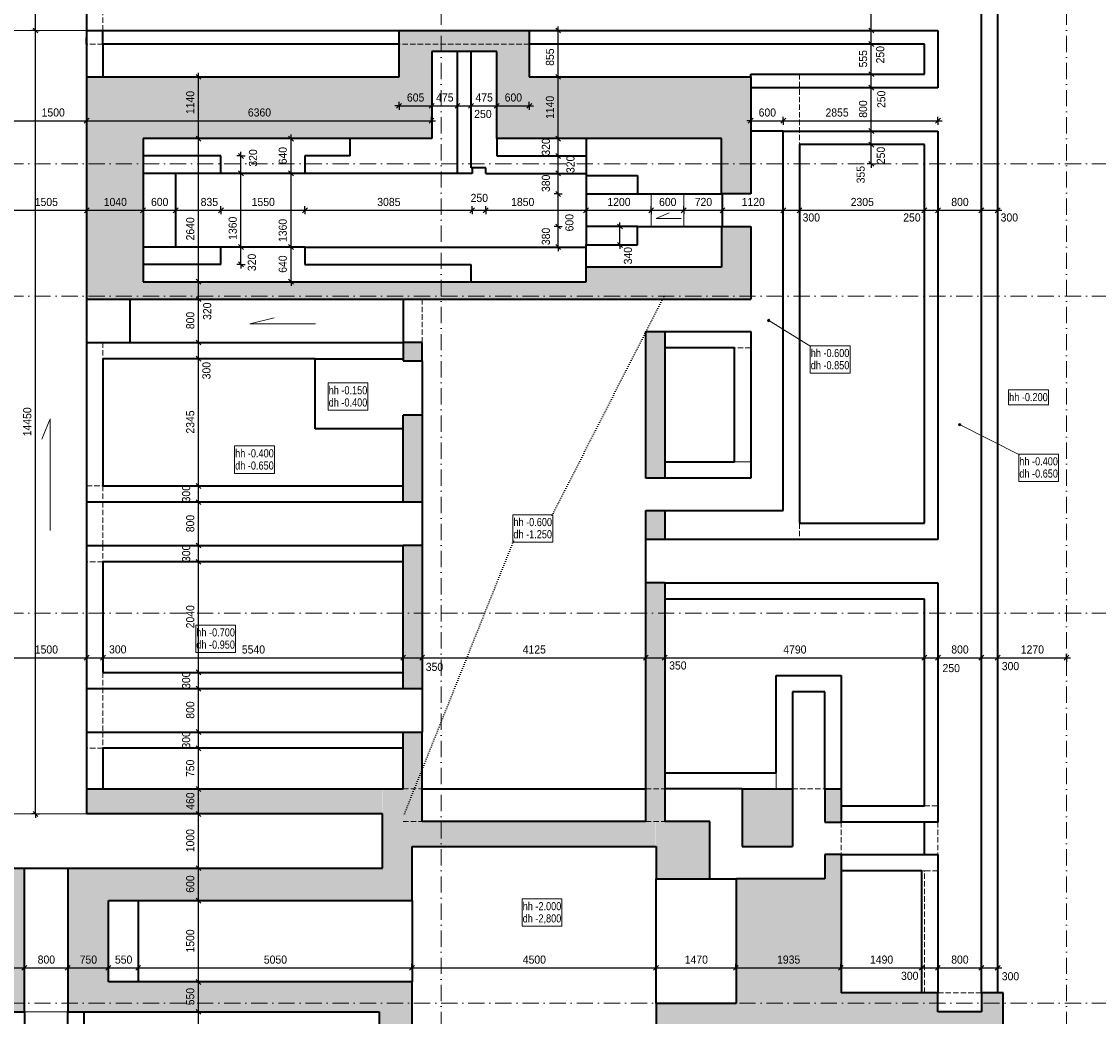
# Model space of a CAD drawing. Header units: millimetres. Extents: x 0 to 78750, y 0 to 63000.
# Tile 19 of 23: x 31350 to 51212, y 27234 to 45585. Entities that reach past the tile are written whole.
import ezdxf
from ezdxf.enums import TextEntityAlignment as Align

# ---------------------------------------------------------------- set-up
doc = ezdxf.new("R2010")
doc.units = ezdxf.units.MM
doc.header["$LTSCALE"] = 1000
for name, pattern in [('Carkovana', [0.21, 0.15, -0.06]), ('Carkovana 0.5x', [0.14, 0.1, -0.04]), ('Cerchovana 2x', [0.5, 0.3, -0.1, 0, -0.1]), ('Teckovana', [0.06, 0, -0.06]), ('Teckovana 0.5x', [0.04, 0, -0.04])]:
    doc.linetypes.add(name, pattern=pattern)
for name, color, linetype in [('Architektura obecně', 7, 'Continuous'), ('Kóty 1_50', 7, 'Continuous'), ('Standard', 7, 'Continuous'), ('Text obecně', 7, 'Continuous')]:
    doc.layers.add(name, color=color, linetype=linetype)
for name, color, linetype, lineweight in [('Filling', 7, 'Continuous', 13), ('Obecné05', 7, 'Continuous', 50), ('Plošné elementy obecné', 7, 'Continuous', 13), ('Rastr', 30, 'Teckovana', 18), ('Stěna', 7, 'Continuous', 35)]:
    doc.layers.add(name, color=color, linetype=linetype, lineweight=lineweight)
doc.styles.add('ARIAL', font='arial.ttf')

msp = doc.modelspace()

# ---------------------------------------------------------------- hatches: boundary and pattern name
at = {"layer": 'Filling', "linetype": 'Carkovana', "lineweight": 5, "true_color": 0xe0ffe0, "transparency": 33554687}
for points in [[(44799, 44565), (40715, 44580), (40715, 45420), (38315, 45420), (38312, 44565), (32554, 44565), (32552, 40465), (44799, 40465), (44792, 41805), (44262, 41805), (44262, 41055), (41762, 41055), (41762, 40795), (33602, 40795), (33602, 43435), (38912, 43435), (38912, 45035), (40122, 45035), (40122, 43425), (44262, 43425), (44262, 42405), (44799, 42425)], [(42864, 39865), (42864, 37177), (43213, 37177), (43213, 39865)], [(38389, 39665), (38389, 39325), (38740, 39325), (38740, 39665)], [(38389, 38325), (38389, 36720), (38738, 36720), (38738, 38325)], [(42864, 36565), (42864, 36040), (43215, 36040), (43215, 36565)], [(38389, 35920), (38389, 33280), (38740, 33280), (38740, 35920)], [(44645, 31424), (44645, 30369), (45565, 30369), (45565, 31424)], [(46167, 31430), (46167, 30820), (46467, 30820), (46467, 31430)]]:
    msp.add_hatch(color=254, dxfattribs=at).paths.add_polyline_path(points)
h = msp.add_hatch(color=254, dxfattribs=at)
h.paths.add_polyline_path([(31400, 29971), (25054, 29971), (25054, 29387), (30654, 29387), (30654, 27870), (25049, 27870), (25049, 26870), (20558, 26870), (20558, 26368), (25052, 26368), (25052, 26378), (25655, 26378), (25655, 27319), (31400, 27319)])
h.paths.add_polyline_path([(25036, 30364), (25054, 29971), (25596, 29974), (25596, 31414), (24866, 31414), (24866, 30824), (20553, 30824), (20553, 30371), (24866, 30371), (24866, 30364)])
h.paths.add_polyline_path([(19075, 27479), (19075, 29769), (17435, 29769), (17435, 30219), (17135, 30219), (17140, 27669), (15350, 27669), (15350, 27319), (14550, 27319), (14550, 27669), (14153, 27659), (14153, 27069), (14155, 27069), (14155, 25263), (14152, 25263), (14152, 24770), (20538, 24770), (20538, 25263), (14679, 25263), (14679, 27069), (19673, 27069), (19673, 25270), (20548, 25270), (20548, 27479)])
h.paths.add_polyline_path([(20741, 35229), (20388, 35229), (20388, 30835), (19560, 30835), (19560, 29775), (20550, 29785), (20550, 30832), (20741, 30832)])
h.paths.add_polyline_path([(31052, 30970), (31052, 31432), (25603, 31429), (25603, 30966)])
h.paths.add_polyline_path([(24861, 32486), (24861, 31415), (25216, 31415), (25216, 32486)])
h = msp.add_hatch(color=254, dxfattribs=at)
h.paths.add_polyline_path([(38547, 29387), (38547, 29971), (32200, 29971), (32200, 27319), (37945, 27319), (37945, 26378), (38548, 26378), (38548, 26368), (43043, 26368), (43043, 26870), (38551, 26870), (38551, 27870), (32947, 27870), (32947, 29387)])
h.paths.add_polyline_path([(38005, 29974), (38547, 29971), (38565, 30364), (38735, 30364), (38735, 30371), (43048, 30371), (43048, 30824), (38735, 30824), (38735, 31414), (38005, 31414)])
h.paths.add_polyline_path([(44041, 30835), (43213, 30835), (43213, 35229), (42860, 35229), (42860, 30832), (43051, 30832), (43051, 29785), (44041, 29775)])
h.paths.add_polyline_path([(38385, 31415), (38740, 31415), (38740, 32486), (38385, 32486)])
h.paths.add_polyline_path([(49446, 27069), (49448, 27069), (49448, 27659), (49050, 27669), (49050, 27319), (48250, 27319), (48250, 27669), (46460, 27669), (46465, 30219), (46165, 30219), (46165, 29769), (44525, 29769), (44525, 27479), (43053, 27479), (43053, 25270), (43923, 25270), (43923, 27069), (48922, 27069), (48922, 25263), (43063, 25263), (43063, 24770), (49449, 24770), (49449, 25263), (49446, 25263)])
h.paths.add_polyline_path([(32552, 31432), (32552, 30970), (37997, 30966), (37997, 31429)])
at = {"layer": 'Standard', "linetype": 'Carkovana', "lineweight": 5, "transparency": 33554687}
for points in [[(48633, 38139), (48640, 38170), (48630, 38150)], [(48630, 38150), (48640, 38170), (48632, 38161)], [(48642, 38131), (48651, 38173), (48633, 38139)], [(48633, 38139), (48651, 38173), (48640, 38170)], [(48642, 38131), (48662, 38171), (48651, 38173)], [(48653, 38129), (48662, 38171), (48642, 38131)], [(48653, 38129), (48671, 38163), (48662, 38171)], [(48664, 38132), (48671, 38163), (48653, 38129)], [(48664, 38132), (48674, 38152), (48671, 38163)], [(48674, 38152), (48664, 38132), (48672, 38141)]]:
    msp.add_hatch(color=7, dxfattribs=at).paths.add_polyline_path(points)
at = {"layer": 'Stěna', "linetype": 'Carkovana', "lineweight": 5, "transparency": 33554687}
for points in [[(45111, 40060), (45120, 40090), (45108, 40071)], [(45108, 40071), (45120, 40090), (45111, 40082)], [(45119, 40051), (45131, 40092), (45111, 40060)], [(45111, 40060), (45131, 40092), (45120, 40090)], [(45119, 40051), (45142, 40089), (45131, 40092)], [(45130, 40048), (45142, 40089), (45119, 40051)], [(45130, 40048), (45150, 40081), (45142, 40089)], [(45141, 40050), (45150, 40081), (45130, 40048)], [(45141, 40050), (45153, 40069), (45150, 40081)], [(45153, 40069), (45141, 40050), (45150, 40058)]]:
    msp.add_hatch(color=7, dxfattribs=at).paths.add_polyline_path(points)

# ---------------------------------------------------------------- linework, layer by layer
at = {"layer": 'Architektura obecně', "color": 250, "linetype": 'Carkovana 0.5x', "lineweight": 18, "true_color": 0x3b3b3b, "transparency": 33554687}
for p, q in [((32852, 46220), (32852, 45420)), ((32852, 45170), (32550, 45170)), ((40715, 45170), (38315, 45170)), ((45699, 44615), (45699, 43315)), ((38739, 40465), (38739, 39665)), ((32852, 39665), (32852, 39365)), ((44799, 39565), (44499, 39565)), ((44499, 37465), (44799, 37465)), ((44799, 37465), (44499, 37465)), ((44499, 37465), (44799, 37465)), ((32552, 37020), (32852, 37020)), ((32852, 37020), (32852, 36720)), ((32852, 36720), (32852, 35920)), ((45699, 36330), (45699, 36030)), ((32852, 35920), (32852, 35620)), ((32852, 35620), (32552, 35620)), ((32852, 33580), (32852, 32480)), ((32852, 32480), (32852, 32180)), ((32852, 32180), (32552, 32180)), ((45267, 31430), (45267, 31730)), ((45267, 31430), (45267, 31730)), ((45267, 31730), (45267, 31430)), ((38389, 31430), (38739, 31430)), ((42864, 31430), (43214, 31430)), ((45567, 31430), (46167, 31430)), ((48002, 31120), (48252, 31120)), ((38389, 30830), (38739, 30830)), ((42864, 30830), (43214, 30830)), ((46467, 30820), (46467, 30220)), ((48252, 30820), (48252, 30220)), ((47952, 29920), (48002, 29920)), ((48002, 29920), (47952, 29920)), ((48002, 29920), (47952, 29920)), ((48002, 27670), (48002, 29920)), ((48252, 29920), (48002, 29920)), ((48252, 27670), (49052, 27670)), ((32202, 27320), (31402, 27320))]:
    msp.add_line(p, q, dxfattribs=at)
at = {"layer": 'Kóty 1_50', "color": 7, "linetype": 'Continuous', "lineweight": -3, "transparency": 33554687}
for p, q in [((31608, 45420), (31608, 46722)), ((47022, 45420), (47022, 46220)), ((41248, 45420), (41248, 45495)), ((31608, 45420), (31533, 45420)), ((31653, 45375), (31563, 45465)), ((31608, 45420), (31683, 45420)), ((31608, 37939), (31608, 45420)), ((41248, 45420), (41173, 45420)), ((41293, 45375), (41203, 45465)), ((41248, 45420), (41323, 45420)), ((41248, 44565), (41248, 45420)), ((47022, 45420), (46947, 45420)), ((47067, 45375), (46977, 45465)), ((47022, 45420), (47097, 45420)), ((47022, 45170), (47022, 45420)), ((47022, 45170), (46947, 45170)), ((47067, 45125), (46977, 45215)), ((47022, 45170), (47097, 45170)), ((47022, 44615), (47022, 45170)), ((34613, 44565), (34538, 44565)), ((34658, 44520), (34568, 44610)), ((34613, 44565), (34613, 44640)), ((34613, 44565), (34688, 44565)), ((34613, 43425), (34613, 44565)), ((41248, 44565), (41173, 44565)), ((41293, 44520), (41203, 44610)), ((41248, 44565), (41323, 44565)), ((41248, 43425), (41248, 44565)), ((47022, 44615), (46947, 44615)), ((47067, 44570), (46977, 44660)), ((47022, 44615), (47097, 44615)), ((47022, 44365), (47022, 44615)), ((47022, 44365), (46947, 44365)), ((47067, 44320), (46977, 44410)), ((47022, 44365), (47097, 44365)), ((47022, 43915), (47022, 44365)), ((38312, 44031), (38312, 44106)), ((38915, 44031), (38915, 44106)), ((39390, 44031), (39390, 44106)), ((39640, 44031), (39640, 44106)), ((40115, 44031), (40115, 44106)), ((40715, 44031), (40715, 44106)), ((38312, 44031), (38237, 44031)), ((38267, 43986), (38357, 44076)), ((38312, 44031), (38312, 43956)), ((38312, 44031), (38659, 44031)), ((38659, 44031), (38915, 44031)), ((38870, 43986), (38960, 44076)), ((38915, 44031), (38915, 43956)), ((38915, 44031), (39390, 44031)), ((39345, 43986), (39435, 44076)), ((39390, 44031), (39390, 43956)), ((39390, 44031), (39640, 44031)), ((39595, 43986), (39685, 44076)), ((39640, 44031), (39640, 43956)), ((39640, 44031), (40115, 44031)), ((40070, 43986), (40160, 44076)), ((40115, 44031), (40115, 43956)), ((40115, 44031), (40715, 44031)), ((40670, 43986), (40760, 44076)), ((40715, 44031), (40715, 43956)), ((40715, 44031), (40790, 44031)), ((47022, 43565), (47022, 43915)), ((31052, 43755), (32552, 43755)), ((32507, 43710), (32597, 43800)), ((32552, 43755), (32552, 43830)), ((32552, 43755), (32552, 43680)), ((32552, 43755), (38912, 43755)), ((38867, 43710), (38957, 43800)), ((38912, 43755), (38912, 43830)), ((38912, 43755), (38912, 43680)), ((38912, 43755), (38987, 43755)), ((44799, 43755), (44724, 43755)), ((44754, 43710), (44844, 43800)), ((44799, 43755), (44799, 43830)), ((44799, 43755), (44799, 43680)), ((44799, 43755), (45399, 43755)), ((45354, 43710), (45444, 43800)), ((45399, 43755), (45399, 43830)), ((45399, 43755), (45399, 43680)), ((45399, 43755), (48252, 43755)), ((48207, 43710), (48297, 43800)), ((48252, 43755), (48252, 43830)), ((48252, 43755), (48252, 43680)), ((48252, 43755), (48327, 43755)), ((36320, 43425), (36320, 43500)), ((47022, 43565), (46947, 43565)), ((47067, 43520), (46977, 43610)), ((47022, 43565), (47097, 43565)), ((47022, 43315), (47022, 43565)), ((34613, 43425), (34538, 43425)), ((34658, 43380), (34568, 43470)), ((34613, 43425), (34688, 43425)), ((34613, 40785), (34613, 43425)), ((36320, 43425), (36245, 43425)), ((36365, 43380), (36275, 43470)), ((36320, 43425), (36395, 43425)), ((36320, 42785), (36320, 43425)), ((41248, 43425), (41173, 43425)), ((41293, 43380), (41203, 43470)), ((41248, 43425), (41323, 43425)), ((41248, 43105), (41248, 43425)), ((47022, 43315), (46947, 43315)), ((47067, 43270), (46977, 43360)), ((47022, 43315), (47097, 43315)), ((47022, 43207), (47022, 43315)), ((35397, 43105), (35322, 43105)), ((35442, 43060), (35352, 43150)), ((35397, 43105), (35397, 43180)), ((35397, 43105), (35472, 43105)), ((35397, 42785), (35397, 43105)), ((41248, 43105), (41173, 43105)), ((41293, 43060), (41203, 43150)), ((41248, 43105), (41323, 43105)), ((41248, 42785), (41248, 43105)), ((47022, 42960), (47022, 43207)), ((47022, 42960), (46947, 42960)), ((47067, 42915), (46977, 43005)), ((47022, 42960), (47097, 42960)), ((47022, 42960), (47022, 42885)), ((35397, 42785), (35322, 42785)), ((35442, 42740), (35352, 42830)), ((35397, 42785), (35472, 42785)), ((35397, 41425), (35397, 42785)), ((36320, 42785), (36245, 42785)), ((36365, 42740), (36275, 42830)), ((36320, 42785), (36395, 42785)), ((36320, 41425), (36320, 42785)), ((41248, 42785), (41173, 42785)), ((41293, 42740), (41203, 42830)), ((41248, 42785), (41323, 42785)), ((41248, 42405), (41248, 42785)), ((41248, 42405), (41173, 42405)), ((41293, 42360), (41203, 42450)), ((41248, 42405), (41323, 42405)), ((41248, 41805), (41248, 42405)), ((32509, 42059), (32599, 42149)), ((32554, 42104), (32554, 42179)), ((33547, 42059), (33637, 42149)), ((33592, 42104), (33592, 42179)), ((34147, 42059), (34237, 42149)), ((34192, 42104), (34192, 42179)), ((34982, 42059), (35072, 42149)), ((35027, 42104), (35027, 42179)), ((36532, 42059), (36622, 42149)), ((36577, 42104), (36577, 42179)), ((39617, 42059), (39707, 42149)), ((39662, 42104), (39662, 42179)), ((39867, 42059), (39957, 42149)), ((39912, 42104), (39912, 42179)), ((41717, 42059), (41807, 42149)), ((41762, 42104), (41762, 42179)), ((42917, 42059), (43007, 42149)), ((42962, 42104), (42962, 42179)), ((43517, 42059), (43607, 42149)), ((43562, 42104), (43562, 42179)), ((44234, 42059), (44324, 42149)), ((44279, 42104), (44279, 42179)), ((45354, 42059), (45444, 42149)), ((45399, 42104), (45399, 42179)), ((45654, 42059), (45744, 42149)), ((45699, 42104), (45699, 42179)), ((47957, 42059), (48047, 42149)), ((48002, 42104), (48002, 42179)), ((48207, 42059), (48297, 42149)), ((48252, 42104), (48252, 42179)), ((49007, 42059), (49097, 42149)), ((49052, 42104), (49052, 42179)), ((49307, 42059), (49397, 42149)), ((49352, 42104), (49352, 42179)), ((31049, 42104), (32554, 42104)), ((32554, 42104), (32554, 42029)), ((32554, 42104), (33592, 42104)), ((33592, 42104), (33592, 42029)), ((33592, 42104), (34192, 42104)), ((34192, 42104), (34192, 42029)), ((34192, 42104), (35027, 42104)), ((35027, 42104), (35027, 42029)), ((35027, 42104), (36577, 42104)), ((36577, 42104), (36577, 42029)), ((36577, 42104), (39662, 42104)), ((39662, 42104), (39662, 42029)), ((39662, 42104), (39912, 42104)), ((39912, 42104), (39912, 42029)), ((39912, 42104), (41762, 42104)), ((41762, 42104), (41762, 42029)), ((41762, 42104), (42962, 42104)), ((42962, 42104), (42962, 42029)), ((42962, 42104), (43562, 42104)), ((43562, 42104), (43562, 42029)), ((43562, 42104), (44279, 42104)), ((44279, 42104), (44279, 42029)), ((44279, 42104), (45399, 42104)), ((45399, 42104), (45399, 42029)), ((45399, 42104), (45699, 42104)), ((45699, 42104), (45699, 42029)), ((45699, 42104), (48002, 42104)), ((48002, 42104), (48002, 42029)), ((48002, 42104), (48252, 42104)), ((48252, 42104), (48252, 42029)), ((48252, 42104), (49052, 42104)), ((49052, 42104), (49052, 42029)), ((49052, 42104), (49352, 42104)), ((49352, 42104), (49352, 42029)), ((49352, 42104), (49427, 42104)), ((41248, 41805), (41173, 41805)), ((41293, 41760), (41203, 41850)), ((41248, 41805), (41323, 41805)), ((41248, 41804), (41248, 41805)), ((41248, 41652), (41248, 41804)), ((42387, 41805), (42312, 41805)), ((42432, 41760), (42342, 41850)), ((42387, 41805), (42387, 41880)), ((42387, 41805), (42462, 41805)), ((42387, 41465), (42387, 41805)), ((41248, 41469), (41248, 41652)), ((35397, 41425), (35322, 41425)), ((35442, 41380), (35352, 41470)), ((35397, 41425), (35472, 41425)), ((35397, 41373), (35397, 41425)), ((35397, 41105), (35397, 41373)), ((36320, 41425), (36245, 41425)), ((36365, 41380), (36275, 41470)), ((36320, 41425), (36395, 41425)), ((36320, 40966), (36320, 41425)), ((41248, 41425), (41173, 41425)), ((41293, 41380), (41203, 41470)), ((41248, 41425), (41248, 41469)), ((41248, 41425), (41323, 41425)), ((41248, 41425), (41248, 41350)), ((42387, 41465), (42312, 41465)), ((42432, 41420), (42342, 41510)), ((42387, 41465), (42462, 41465)), ((42387, 41465), (42387, 41390)), ((35442, 41060), (35352, 41150)), ((35397, 41105), (35322, 41105)), ((35397, 41105), (35472, 41105)), ((35397, 41105), (35397, 41030)), ((36320, 40785), (36320, 40966)), ((34613, 40785), (34538, 40785)), ((34658, 40740), (34568, 40830)), ((34613, 40785), (34688, 40785)), ((34613, 40465), (34613, 40785)), ((36320, 40785), (36245, 40785)), ((36365, 40740), (36275, 40830)), ((36320, 40785), (36395, 40785)), ((36320, 40785), (36320, 40710)), ((34613, 40465), (34538, 40465)), ((34658, 40420), (34568, 40510)), ((34613, 40465), (34688, 40465)), ((34613, 39665), (34613, 40465)), ((34613, 39665), (34538, 39665)), ((34658, 39620), (34568, 39710)), ((34613, 39665), (34688, 39665)), ((34613, 39365), (34613, 39665)), ((34613, 39365), (34538, 39365)), ((34658, 39320), (34568, 39410)), ((34613, 39365), (34688, 39365)), ((34613, 37020), (34613, 39365)), ((31608, 30970), (31608, 37939)), ((34613, 37020), (34538, 37020)), ((34658, 36975), (34568, 37065)), ((34613, 37020), (34688, 37020)), ((34613, 36720), (34613, 37020)), ((34658, 36675), (34568, 36765)), ((34613, 36720), (34538, 36720)), ((34613, 36720), (34688, 36720)), ((34613, 35920), (34613, 36720)), ((34658, 35875), (34568, 35965)), ((34613, 35920), (34538, 35920)), ((34613, 35920), (34688, 35920)), ((34613, 35620), (34613, 35920)), ((34613, 35620), (34538, 35620)), ((34658, 35575), (34568, 35665)), ((34613, 35620), (34688, 35620)), ((34613, 33580), (34613, 35620)), ((31052, 33850), (32552, 33850)), ((32507, 33805), (32597, 33895)), ((32552, 33850), (32552, 33925)), ((32552, 33850), (32552, 33775)), ((32552, 33850), (32852, 33850)), ((32807, 33805), (32897, 33895)), ((32852, 33850), (32852, 33925)), ((32852, 33850), (32852, 33775)), ((32852, 33850), (38389, 33850)), ((38344, 33805), (38434, 33895)), ((38389, 33850), (38389, 33925)), ((38389, 33850), (38389, 33775)), ((38389, 33850), (38740, 33850)), ((38695, 33805), (38785, 33895)), ((38740, 33850), (38740, 33925)), ((38740, 33850), (38740, 33775)), ((38740, 33850), (42864, 33850)), ((42819, 33805), (42909, 33895)), ((42864, 33850), (42864, 33925)), ((42864, 33850), (42864, 33775)), ((42864, 33850), (43213, 33850)), ((43168, 33805), (43258, 33895)), ((43213, 33850), (43213, 33925)), ((43213, 33850), (43213, 33775)), ((43213, 33850), (48002, 33850)), ((47957, 33805), (48047, 33895)), ((48002, 33850), (48002, 33925)), ((48002, 33850), (48002, 33775)), ((48002, 33850), (48252, 33850)), ((48207, 33805), (48297, 33895)), ((48252, 33850), (48252, 33925)), ((48252, 33850), (48252, 33775)), ((48252, 33850), (49052, 33850)), ((49007, 33805), (49097, 33895)), ((49052, 33850), (49052, 33925)), ((49052, 33850), (49052, 33775)), ((49052, 33850), (49352, 33850)), ((49307, 33805), (49397, 33895)), ((49352, 33850), (49352, 33925)), ((49352, 33850), (49352, 33775)), ((49352, 33850), (50622, 33850)), ((50577, 33805), (50667, 33895)), ((50622, 33850), (50622, 33925)), ((50622, 33850), (50622, 33775)), ((50622, 33850), (50697, 33850)), ((34613, 33580), (34538, 33580)), ((34658, 33535), (34568, 33625)), ((34613, 33580), (34688, 33580)), ((34613, 33280), (34613, 33580)), ((34613, 33280), (34538, 33280)), ((34658, 33235), (34568, 33325)), ((34613, 33280), (34688, 33280)), ((34613, 32480), (34613, 33280)), ((34613, 32480), (34538, 32480)), ((34658, 32435), (34568, 32525)), ((34613, 32480), (34688, 32480)), ((34613, 32180), (34613, 32480)), ((34613, 32180), (34538, 32180)), ((34658, 32135), (34568, 32225)), ((34613, 32180), (34688, 32180)), ((34613, 31430), (34613, 32180)), ((34613, 31430), (34538, 31430)), ((34658, 31385), (34568, 31475)), ((34613, 31430), (34688, 31430)), ((34613, 30970), (34613, 31430)), ((31653, 30925), (31563, 31015)), ((34658, 30925), (34568, 31015)), ((31608, 30970), (31533, 30970)), ((31608, 30970), (31683, 30970)), ((31608, 30970), (31608, 30895)), ((34613, 30970), (34538, 30970)), ((34613, 30970), (34688, 30970)), ((34613, 29970), (34613, 30970)), ((34658, 29925), (34568, 30015)), ((34613, 29970), (34538, 29970)), ((34613, 29970), (34688, 29970)), ((34613, 29370), (34613, 29970)), ((34658, 29325), (34568, 29415)), ((34613, 29370), (34538, 29370)), ((34613, 29370), (34688, 29370)), ((34613, 28722), (34613, 29370)), ((34613, 28621), (34613, 28722)), ((34613, 27870), (34613, 28621)), ((31402, 28131), (31402, 28206)), ((32202, 28131), (32202, 28206)), ((32952, 28131), (32952, 28206)), ((33502, 28131), (33502, 28206)), ((38551, 28131), (38551, 28206)), ((43053, 28131), (43053, 28206)), ((44525, 28131), (44525, 28206)), ((46460, 28131), (46460, 28206)), ((47952, 28131), (47952, 28206)), ((48250, 28131), (48250, 28206)), ((49052, 28131), (49052, 28206)), ((49352, 28131), (49352, 28206)), ((30652, 28131), (31402, 28131)), ((31357, 28086), (31447, 28176)), ((31402, 28131), (31402, 28056)), ((31402, 28131), (32202, 28131)), ((32157, 28086), (32247, 28176)), ((32202, 28131), (32202, 28056)), ((32202, 28131), (32952, 28131)), ((32907, 28086), (32997, 28176)), ((32952, 28131), (32952, 28056)), ((32952, 28131), (33502, 28131)), ((33457, 28086), (33547, 28176)), ((33502, 28131), (33502, 28056)), ((33502, 28131), (38551, 28131)), ((38506, 28086), (38596, 28176)), ((38551, 28131), (38551, 28056)), ((38551, 28131), (43053, 28131)), ((43008, 28086), (43098, 28176)), ((43053, 28131), (43053, 28056)), ((43053, 28131), (44525, 28131)), ((44480, 28086), (44570, 28176)), ((44525, 28131), (44525, 28056)), ((44525, 28131), (46460, 28131)), ((46415, 28086), (46505, 28176)), ((46460, 28131), (46460, 28056)), ((46460, 28131), (47952, 28131)), ((47907, 28086), (47997, 28176)), ((47952, 28131), (47952, 28056)), ((47952, 28131), (48250, 28131)), ((48205, 28086), (48295, 28176)), ((48250, 28131), (48250, 28056)), ((48250, 28131), (49052, 28131)), ((49007, 28086), (49097, 28176)), ((49052, 28131), (49052, 28056)), ((49052, 28131), (49352, 28131)), ((49307, 28086), (49397, 28176)), ((49352, 28131), (49352, 28056)), ((49352, 28131), (49427, 28131)), ((34613, 27870), (34538, 27870)), ((34658, 27825), (34568, 27915)), ((34613, 27870), (34688, 27870)), ((34613, 27320), (34613, 27870)), ((34613, 27320), (34538, 27320)), ((34658, 27275), (34568, 27365)), ((34613, 27320), (34688, 27320)), ((34613, 26100), (34613, 27320))]:
    msp.add_line(p, q, dxfattribs=at)
at = {"layer": 'Obecné05', "color": 7, "linetype": 'Continuous', "lineweight": 18, "transparency": 33554687}
for p, q in [((31052, 45420), (32552, 45420)), ((42962, 41805), (42962, 42405)), ((43562, 41805), (43562, 42405)), ((31052, 30970), (32552, 30970)), ((31400, 27319), (32202, 27320))]:
    msp.add_line(p, q, dxfattribs=at)
at = {"layer": 'Obecné05', "color": 7, "linetype": 'Continuous', "lineweight": 5, "transparency": 33554687}
for p, q in [((43057, 41955), (43297, 42054)), ((43057, 41955), (43517, 41955)), ((35560, 40007), (36012, 40120)), ((36770, 40007), (35560, 40007)), ((31876, 38258), (31727, 37882)), ((31876, 36198), (31876, 38258))]:
    msp.add_line(p, q, dxfattribs=at)
at = {"layer": 'Plošné elementy obecné', "color": 7, "linetype": 'Continuous', "lineweight": 35, "transparency": 33554687}
for p, q in [((49052, 27670), (49052, 53350)), ((49352, 53350), (49352, 27670)), ((32552, 45420), (32550, 46469)), ((32549, 45169), (32552, 45420)), ((32552, 44565), (32552, 45420)), ((32552, 45420), (32852, 45420)), ((32852, 45170), (32852, 45420)), ((32852, 45420), (38315, 45420)), ((38315, 44565), (38315, 45420)), ((38315, 45420), (40715, 45420)), ((40715, 45420), (48002, 45420)), ((40715, 45420), (40715, 44565)), ((48002, 45420), (48252, 45420)), ((48252, 45420), (48252, 44365)), ((32550, 45170), (32549, 45169)), ((38315, 45170), (32852, 45170)), ((32852, 45170), (32852, 44565)), ((48002, 45170), (40715, 45170)), ((48002, 44615), (48002, 45170)), ((38915, 45035), (38915, 43425)), ((40115, 45035), (38915, 45035)), ((39390, 42785), (39390, 45035)), ((39640, 42885), (39640, 45035)), ((40115, 43425), (40115, 45035)), ((32552, 40465), (32552, 44565)), ((32552, 44565), (38315, 44565)), ((40715, 44565), (44799, 44565)), ((44799, 44565), (44799, 44615)), ((44799, 44615), (48002, 44615)), ((44799, 44565), (44799, 42405)), ((48002, 44365), (44799, 44365)), ((48252, 44365), (48002, 44365)), ((45399, 43565), (44799, 43565)), ((45399, 36565), (45399, 43565)), ((45399, 43565), (45699, 43565)), ((45699, 43565), (48002, 43565)), ((48002, 43565), (48252, 43565)), ((48252, 43565), (48252, 36030)), ((33592, 43425), (33592, 40785)), ((38915, 43425), (33592, 43425)), ((37412, 43105), (37412, 43425)), ((40115, 43425), (40115, 43105)), ((41762, 43425), (40115, 43425)), ((41762, 43425), (41762, 42745)), ((44262, 43425), (41762, 43425)), ((44262, 42405), (44262, 43425)), ((45699, 43315), (45699, 36330)), ((48002, 43315), (45699, 43315)), ((48002, 36330), (48002, 43315)), ((35027, 43105), (33592, 43105)), ((35027, 42785), (35027, 43105)), ((36577, 43105), (36577, 42785)), ((37412, 43105), (36577, 43105)), ((40115, 43105), (41762, 43105)), ((35027, 42785), (33592, 42785)), ((34192, 42785), (34192, 41425)), ((36577, 42785), (35027, 42785)), ((39390, 42785), (36577, 42785)), ((39662, 42785), (39390, 42785)), ((39912, 42885), (39640, 42885)), ((39662, 42885), (39662, 42785)), ((39912, 42785), (39912, 42885)), ((39912, 42785), (41762, 42785)), ((41762, 42745), (42712, 42745)), ((41762, 42745), (41762, 42405)), ((42712, 42745), (42712, 42405)), ((41762, 42405), (41762, 41805)), ((41762, 42405), (42712, 42405)), ((42712, 42405), (44262, 42405)), ((44799, 42405), (44262, 42405)), ((44279, 41805), (44279, 42405)), ((41762, 41805), (41762, 41465)), ((42712, 41805), (41762, 41805)), ((42712, 41465), (42712, 41805)), ((42712, 41805), (44262, 41805)), ((44262, 41805), (44262, 41055)), ((44262, 41805), (44799, 41805)), ((44799, 41805), (44799, 40465)), ((35027, 41425), (33592, 41425)), ((35027, 41105), (35027, 41425)), ((36577, 41425), (35027, 41425)), ((36577, 41425), (36577, 41105)), ((36577, 41425), (41762, 41425)), ((41762, 41055), (41762, 41465)), ((41762, 41465), (42712, 41465)), ((35027, 41105), (33592, 41105)), ((36577, 41105), (39637, 41105)), ((39637, 41105), (39637, 40785)), ((44262, 41055), (41762, 41055)), ((41762, 40785), (41762, 41055)), ((33592, 40785), (41762, 40785)), ((32552, 39665), (32552, 40465)), ((32552, 40465), (44799, 40465)), ((33352, 39665), (33352, 40465)), ((38389, 40465), (38389, 39665)), ((42864, 37165), (42864, 39865)), ((42864, 39865), (43214, 39865)), ((43214, 39865), (44499, 39865)), ((43214, 39865), (43214, 37165)), ((44499, 39865), (44799, 39865)), ((44799, 39865), (44799, 37465)), ((32552, 36720), (32552, 39665)), ((32552, 39665), (32852, 39665)), ((32852, 39665), (38389, 39665)), ((38389, 39665), (38389, 39325)), ((38739, 39665), (38389, 39665)), ((38739, 39325), (38739, 39665)), ((44499, 39565), (43214, 39565)), ((44499, 37465), (44499, 39565)), ((32852, 39365), (32852, 37020)), ((36764, 39365), (32852, 39365)), ((36764, 38075), (36764, 39365)), ((36764, 39365), (38389, 39365)), ((38389, 39325), (38739, 39325)), ((38739, 39325), (38739, 38325)), ((38389, 36720), (38389, 38325)), ((38739, 38325), (38389, 38325)), ((38739, 38325), (38739, 36720)), ((38389, 38075), (36764, 38075)), ((43214, 37465), (44499, 37465)), ((44799, 37465), (44799, 37165)), ((43214, 37165), (42864, 37165)), ((44799, 37165), (43214, 37165)), ((32852, 37020), (38389, 37020)), ((32852, 36720), (32552, 36720)), ((32552, 35920), (32552, 36720)), ((38389, 36720), (32852, 36720)), ((38739, 36720), (38389, 36720)), ((38739, 36720), (38739, 35920)), ((42864, 36030), (42864, 36565)), ((42864, 36565), (43214, 36565)), ((43214, 36565), (43214, 36030)), ((43214, 36565), (45399, 36565)), ((45699, 36330), (48002, 36330)), ((42864, 35230), (42864, 36030)), ((43214, 36030), (42864, 36030)), ((45399, 36030), (43214, 36030)), ((45699, 36030), (45399, 36030)), ((48002, 36030), (45699, 36030)), ((48252, 36030), (48002, 36030)), ((32552, 33580), (32552, 35920)), ((32552, 35920), (32852, 35920)), ((32852, 35920), (38389, 35920)), ((38389, 33280), (38389, 35920)), ((38739, 35920), (38389, 35920)), ((38739, 35920), (38739, 33280)), ((32852, 35620), (32852, 33580)), ((38389, 35620), (32852, 35620)), ((42864, 30830), (42864, 35230)), ((43214, 35230), (42864, 35230)), ((43214, 35230), (43214, 30830)), ((43214, 35230), (48252, 35230)), ((48252, 35230), (48252, 34930)), ((48002, 34930), (43214, 34930)), ((48002, 31120), (48002, 34930)), ((48252, 34930), (48252, 31120)), ((32552, 33280), (32552, 33580)), ((32852, 33580), (38389, 33580)), ((45267, 33220), (45267, 33520)), ((45267, 33520), (46467, 33520)), ((46467, 33520), (46467, 33220)), ((38389, 33280), (32552, 33280)), ((32552, 32480), (32552, 33280)), ((38739, 33280), (38389, 33280)), ((38739, 33280), (38739, 32480)), ((45267, 31730), (45267, 33220)), ((46167, 33220), (45567, 33220)), ((45567, 33220), (45567, 31430)), ((46167, 31430), (46167, 33220)), ((46467, 33220), (46467, 31430)), ((32552, 31430), (32552, 32480)), ((32552, 32480), (32852, 32480)), ((32852, 32480), (38389, 32480)), ((38389, 31430), (38389, 32480)), ((38389, 32480), (38739, 32480)), ((38739, 30830), (38739, 32480)), ((38389, 32180), (32852, 32180)), ((32852, 32180), (32852, 31430)), ((43214, 31730), (45267, 31730)), ((32552, 30970), (32552, 31430)), ((32552, 31430), (38389, 31430)), ((38739, 31430), (42864, 31430)), ((44642, 31430), (43214, 31430)), ((44642, 31430), (44642, 30370)), ((44642, 31430), (45567, 31430)), ((45567, 31430), (45567, 30370)), ((46167, 31430), (46167, 30820)), ((46167, 31430), (46467, 31430)), ((46467, 31430), (46467, 30820)), ((46467, 31120), (48002, 31120)), ((48252, 31120), (48252, 30820)), ((38007, 30970), (32552, 30970)), ((38007, 29970), (38007, 30970)), ((42864, 30830), (38739, 30830)), ((44042, 30830), (43214, 30830)), ((44042, 29770), (44042, 30830)), ((46167, 30820), (46467, 30820)), ((48252, 30820), (46467, 30820)), ((48002, 30220), (48002, 30820)), ((38552, 29370), (38552, 30370)), ((38552, 30370), (43052, 30370)), ((43052, 30370), (43052, 29770)), ((44642, 30370), (45567, 30370)), ((46167, 30220), (46167, 29770)), ((46467, 30220), (46167, 30220)), ((46467, 30220), (48252, 30220)), ((46467, 30220), (46467, 27670)), ((48252, 30220), (48252, 29920)), ((25597, 29970), (31402, 29970)), ((31402, 27320), (31402, 29970)), ((31402, 29970), (31802, 29970)), ((31802, 29970), (32202, 29970)), ((32202, 29970), (32202, 27320)), ((32202, 29970), (38007, 29970)), ((47952, 29920), (46467, 29920)), ((47952, 27670), (47952, 29920)), ((48252, 29920), (48252, 27670)), ((43052, 27470), (43052, 29770)), ((43052, 29770), (44042, 29770)), ((44042, 29770), (44532, 29770)), ((44532, 29770), (44532, 27470)), ((46167, 29770), (44532, 29770)), ((32952, 27870), (32952, 29370)), ((32952, 29370), (38552, 29370)), ((33502, 29370), (33502, 27870)), ((38552, 29370), (38552, 27870)), ((38552, 27870), (32952, 27870)), ((38552, 26870), (38552, 27870)), ((48252, 27670), (46467, 27670)), ((48252, 27320), (48252, 27670)), ((49052, 27670), (49052, 27320)), ((49452, 27670), (49052, 27670)), ((49452, 24770), (49452, 27670)), ((43052, 27470), (43052, 26870)), ((44532, 27470), (43052, 27470)), ((25660, 27320), (31402, 27320)), ((31402, 27320), (31402, 26720)), ((32202, 26720), (32202, 27320)), ((32202, 27320), (37944, 27320)), ((32502, 27320), (32502, 27020)), ((37944, 27320), (37944, 26370)), ((49052, 27320), (48252, 27320))]:
    msp.add_line(p, q, dxfattribs=at)
at = {"layer": 'Rastr', "color": 7, "linetype": 'Cerchovana 2x', "lineweight": 5, "transparency": 33554687}
for p, q in [((39092, 62325), (39092, 9577)), ((50622, 62325), (50622, 9577)), ((53891, 42960), (1242, 42960)), ((53891, 40520), (1242, 40520)), ((53891, 34670), (1242, 34670)), ((53891, 27480), (1242, 27480))]:
    msp.add_line(p, q, dxfattribs=at)
at = {"layer": 'Standard', "color": 7, "linetype": 'Continuous', "lineweight": 5, "transparency": 33554687}
for p, q in [((37739, 38919), (37003, 38919)), ((37003, 38919), (37003, 38414)), ((37739, 38414), (37739, 38919)), ((37003, 38414), (37739, 38414)), ((49753, 37593), (48652, 38151)), ((36014, 37756), (35278, 37756)), ((35278, 37756), (35278, 37251)), ((36014, 37251), (36014, 37756)), ((50477, 37608), (49741, 37608)), ((49741, 37608), (49741, 37103)), ((50477, 37103), (50477, 37608)), ((35278, 37251), (36014, 37251)), ((49741, 37103), (50477, 37103)), ((35298, 34453), (34562, 34453)), ((34562, 34453), (34562, 33948)), ((35298, 33948), (35298, 34453)), ((34562, 33948), (35298, 33948))]:
    msp.add_line(p, q, dxfattribs=at)
msp.add_circle((48652, 38151), 22.5, dxfattribs=at)
at = {"layer": 'Stěna', "color": 7, "linetype": 'Continuous', "lineweight": 5, "transparency": 33554687}
for p, q in [((45906, 39591), (45130, 40070)), ((46630, 39606), (45894, 39606)), ((45894, 39606), (45894, 39101)), ((46630, 39101), (46630, 39606)), ((45894, 39101), (46630, 39101)), ((50289, 38793), (49553, 38793)), ((49553, 38793), (49553, 38513)), ((50289, 38513), (50289, 38793)), ((49553, 38513), (50289, 38513))]:
    msp.add_line(p, q, dxfattribs=at)
msp.add_circle((45130, 40070), 22.5, dxfattribs=at)
at = {"layer": 'Text obecně', "color": 7, "linetype": 'Teckovana 0.5x', "lineweight": 5, "transparency": 33554687}
for p, q in [((41134, 36473), (43214, 40545)), ((40422, 35998), (38389, 30916))]:
    msp.add_line(p, q, dxfattribs=at)
at = {"layer": 'Text obecně', "color": 7, "linetype": 'Continuous', "lineweight": 5, "transparency": 33554687}
for p, q in [((41146, 36488), (40410, 36488)), ((40410, 36488), (40410, 35983)), ((41146, 35983), (41146, 36488)), ((40410, 35983), (41146, 35983)), ((41317, 29403), (40581, 29403)), ((40581, 29403), (40581, 28898)), ((41317, 28898), (41317, 29403)), ((40581, 28898), (41317, 28898))]:
    msp.add_line(p, q, dxfattribs=at)

# ---------------------------------------------------------------- texts
at = {"layer": 'Kóty 1_50', "color": 7, "linetype": 'Continuous', "lineweight": 5, "transparency": 33554687, "style": 'ARIAL', "width": 0.917682}
for s, p, p2 in [('250', (47262, 44813), (47262, 45133)), ('855', (41170, 44768), (41170, 45088)), ('555', (46945, 44738), (46945, 45058)), ('1140', (34536, 43878), (34536, 44305)), ('250', (47282, 43990), (47282, 44310)), ('1140', (41170, 43788), (41170, 44215)), ('800', (46945, 43811), (46945, 44131)), ('320', (41095, 43111), (41095, 43431)), ('320', (35694, 42908), (35694, 43229)), ('640', (36242, 42951), (36242, 43271)), ('320', (41549, 42791), (41549, 43111)), ('250', (47273, 42954), (47273, 43275)), ('355', (46901, 42600), (46901, 42921)), ('380', (41095, 42441), (41095, 42761)), ('2640', (34536, 41548), (34536, 41975)), ('1360', (35319, 41558), (35319, 41985)), ('1360', (36242, 41518), (36242, 41945)), ('600', (41529, 41714), (41529, 42035)), ('380', (41095, 41461), (41095, 41781)), ('340', (42609, 41106), (42609, 41426)), ('320', (35672, 40981), (35672, 41302)), ('640', (36242, 40951), (36242, 41271)), ('320', (34849, 40082), (34849, 40402)), ('800', (34536, 39911), (34536, 40231)), ('300', (34835, 38986), (34835, 39306)), ('14450', (31530, 37935), (31530, 38469)), ('2345', (34536, 37985), (34536, 38412)), ('300', (34461, 36716), (34461, 37036)), ('800', (34536, 36166), (34536, 36486)), ('300', (34461, 35616), (34461, 35936)), ('2040', (34536, 34393), (34536, 34820)), ('300', (34461, 33276), (34461, 33596)), ('800', (34536, 32726), (34536, 33046)), ('300', (34461, 32176), (34461, 32496)), ('750', (34536, 31651), (34536, 31971)), ('460', (34536, 31046), (34536, 31366)), ('1000', (34536, 30263), (34536, 30690)), ('600', (34536, 29516), (34536, 29836)), ('1500', (34536, 28413), (34536, 28840)), ('550', (34536, 27441), (34536, 27761))]:
    msp.add_text(s, height=150, rotation=90, dxfattribs=at).set_placement(p, p2, align=Align.FIT)
for s, p, p2 in [('605', (38458, 44109), (38779, 44109)), ('475', (38997, 44109), (39318, 44109)), ('475', (39722, 44109), (40043, 44109)), ('600', (40261, 44109), (40581, 44109)), ('1500', (31720, 43833), (32148, 43833)), ('6360', (35525, 43833), (35952, 43833)), ('250', (39699, 43805), (40020, 43805)), ('600', (44945, 43832), (45265, 43832)), ('2855', (46178, 43832), (46605, 43832)), ('1505', (31594, 42182), (32021, 42182)), ('1040', (32866, 42182), (33293, 42182)), ('600', (33738, 42182), (34058, 42182)), ('835', (34654, 42182), (34975, 42182)), ('1550', (35595, 42182), (36022, 42182)), ('3085', (37911, 42182), (38339, 42182)), ('250', (39633, 42257), (39953, 42257)), ('1850', (40380, 42182), (40807, 42182)), ('1200', (42155, 42182), (42582, 42182)), ('600', (43108, 42182), (43428, 42182)), ('720', (43766, 42182), (44087, 42182)), ('1120', (44632, 42182), (45059, 42182)), ('2305', (46643, 42182), (47070, 42182)), ('800', (48498, 42182), (48818, 42182)), ('300', (45756, 41896), (46076, 41896)), ('250', (47612, 41896), (47932, 41896)), ('300', (49408, 41896), (49729, 41896)), ('1500', (31595, 33928), (32022, 33928)), ('300', (32964, 33930), (33285, 33930)), ('5540', (35413, 33928), (35841, 33928)), ('4125', (40594, 33928), (41021, 33928)), ('4790', (45400, 33928), (45827, 33928)), ('800', (48498, 33928), (48818, 33928)), ('1270', (49780, 33928), (50207, 33928)), ('350', (43294, 33633), (43615, 33633)), ('300', (49429, 33621), (49750, 33621)), ('350', (38806, 33607), (39127, 33607)), ('250', (48336, 33585), (48657, 33585)), ('800', (31648, 28208), (31968, 28208)), ('750', (32423, 28208), (32743, 28208)), ('550', (33073, 28208), (33393, 28208)), ('5050', (35819, 28208), (36247, 28208)), ('4500', (40595, 28208), (41022, 28208)), ('1470', (43582, 28208), (44009, 28208)), ('1935', (45285, 28208), (45712, 28208)), ('1490', (46999, 28208), (47426, 28208)), ('800', (48497, 28208), (48817, 28208)), ('300', (47572, 27909), (47892, 27909)), ('300', (49429, 27901), (49750, 27901))]:
    msp.add_text(s, height=150, dxfattribs=at).set_placement(p, p2, align=Align.FIT)
at = {"layer": 'Standard', "color": 7, "linetype": 'Continuous', "lineweight": 5, "transparency": 33554687, "style": 'ARIAL', "width": 0.804929}
for s, p, p2 in [('hh -0.150', (37015, 38709), (37727, 38709)), ('dh -0.400', (37015, 38484), (37727, 38484)), ('hh -0.400', (35290, 37546), (36002, 37546)), ('hh -0.400', (49753, 37398), (50465, 37398)), ('dh -0.650', (35290, 37321), (36002, 37321)), ('dh -0.650', (49753, 37173), (50465, 37173)), ('hh -0.700', (34574, 34243), (35286, 34243)), ('dh -0.950', (34574, 34018), (35286, 34018))]:
    msp.add_text(s, height=150, dxfattribs=at).set_placement(p, p2, align=Align.FIT)
at = {"layer": 'Stěna', "color": 7, "linetype": 'Continuous', "lineweight": 5, "transparency": 33554687, "style": 'ARIAL', "width": 0.804929}
for s, p, p2 in [('hh -0.600', (45906, 39396), (46618, 39396)), ('dh -0.850', (45906, 39171), (46618, 39171)), ('hh -0.200', (49565, 38583), (50277, 38583))]:
    msp.add_text(s, height=150, dxfattribs=at).set_placement(p, p2, align=Align.FIT)
at = {"layer": 'Text obecně', "color": 7, "linetype": 'Continuous', "lineweight": 5, "transparency": 33554687, "style": 'ARIAL', "width": 0.804929}
for s, p, p2 in [('hh -0.600', (40422, 36278), (41134, 36278)), ('dh -1.250', (40422, 36053), (41134, 36053)), ('hh -2.000', (40593, 29193), (41305, 29193)), ('dh -2,800', (40593, 28968), (41305, 28968))]:
    msp.add_text(s, height=150, dxfattribs=at).set_placement(p, p2, align=Align.FIT)

doc.saveas('drawing.dxf')
